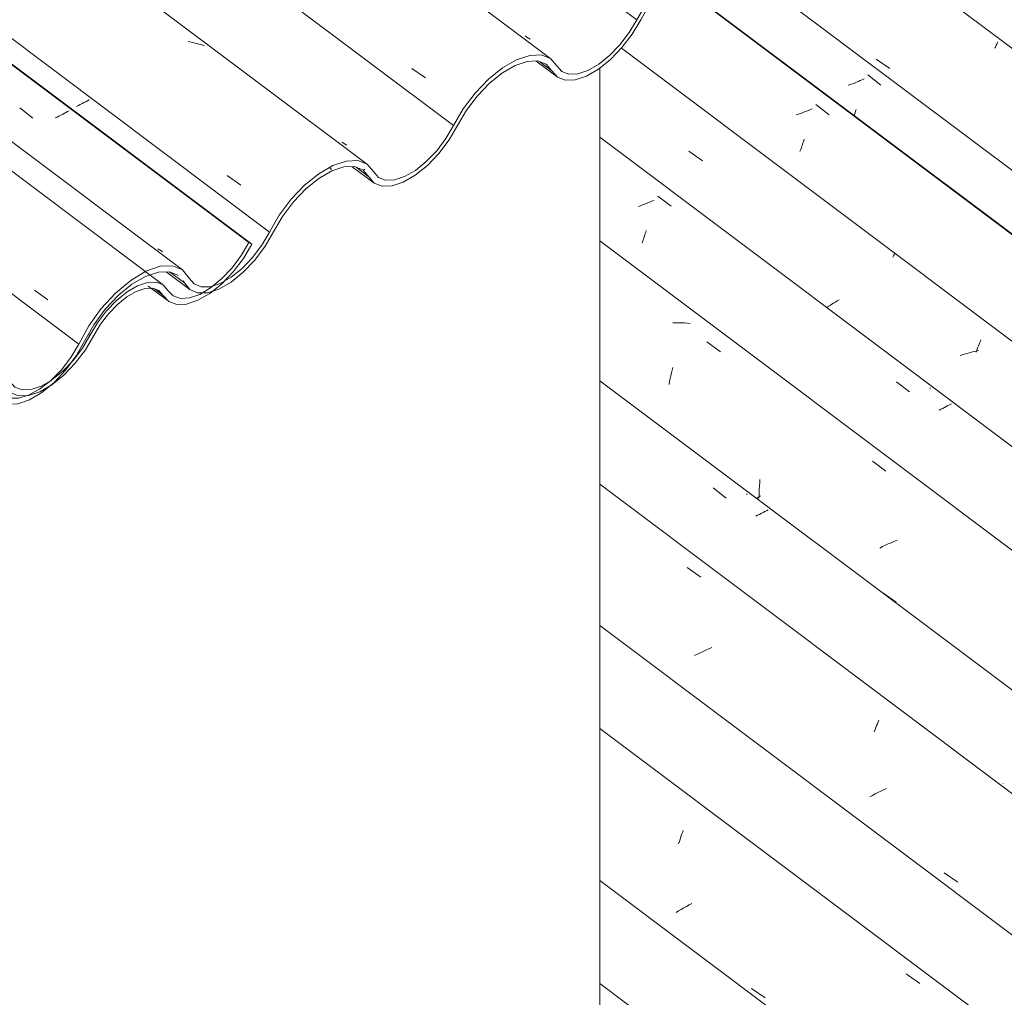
# Model space of a CAD drawing. Header units: metres. Extents: x 6.5 to 21.8, y 0.6 to 11.2.
# Tile 70 of 107: x 13.321 to 14.017, y 6.635 to 7.325. Entities that reach past the tile are written whole.
import ezdxf

# ---------------------------------------------------------------- set-up
doc = ezdxf.new("R2010")
doc.units = ezdxf.units.M
doc.layers.add('A-GLAZ-CWMG', color=7, linetype='Continuous', lineweight=5)
doc.layers.add('I-WALL', color=7, linetype='Continuous', lineweight=5)
pattern_1 = [(35.687, (10.999, 7.97), (0.23241475, 0.22210937), [0.0118, -0.2028, 0.0118, -0.2028, -1.145]), (35.687, (10.999, 7.97), (0.23241475, 0.22210937), [-0.42922, 0.0118, -0.41741, 0.0118, -0.2028, -0.50075]), (35.687, (10.999, 7.97), (0.23241475, 0.22210937), [-1.073, 0.0118, -0.13127, 0.0118, -0.34588]), (137.177, (11.086, 8.06), (-0.1665248, 0.04396), [0.00654, -0.11229, 0.00654, -0.74603]), (137.177, (11.086, 8.06), (-0.1665248, 0.04396), [-0.12536, -0.11229, 0.00654, -0.23112, -0.39609]), (137.177, (11.086, 8.06), (-0.1665248, 0.04396), [-0.47531, 0.00654, -0.11229, 0.00654, -0.27073]), (137.177, (11.086, 8.06), (-0.1665248, 0.04396), [-0.60067, -0.07268, 0.00654, -0.19151]), (247.064, (11.115, 8.191), (-0.06588675, -0.266069), [0.0123, -0.21134, 0.0123, -1.404]), (247.064, (11.115, 8.191), (-0.06588675, -0.266069), [-0.23595, -0.21134, 0.0123, -0.43499, -0.74548]), (247.064, (11.115, 8.191), (-0.06588675, -0.266069), [-0.89458, 0.0123, -0.21134, 0.0123, -0.50954]), (247.064, (11.115, 8.191), (-0.06588675, -0.266069), [-1.131, -0.1368, 0.0123, -0.36044])]

# ---------------------------------------------------------------- blocks, each defined once
blk = doc.blocks.new('FP_63-ISO_02')
at = {"layer": 'A-GLAZ-CWMG', "color": 9, "true_color": 0xc0c0c0}
for p, q in [((13.92025, 7.28611), (13.92951, 7.2789)), ((13.90787, 7.27934), (13.90641, 7.27883)), ((13.90931, 7.27986), (13.90787, 7.27934)), ((13.91074, 7.28039), (13.90931, 7.27986)), ((13.91216, 7.28094), (13.91074, 7.28039)), ((13.91356, 7.28151), (13.91216, 7.28094)), ((13.91494, 7.28209), (13.91356, 7.28151)), ((13.91632, 7.28268), (13.91494, 7.28209)), ((13.91767, 7.28328), (13.91632, 7.28268)), ((13.91057, 7.25746), (13.91083, 7.25823)), ((13.91083, 7.25823), (13.9112, 7.25938)), ((13.9112, 7.25938), (13.91157, 7.26055)), ((13.91157, 7.26055), (13.91194, 7.26175))]:
    blk.add_line(p, q, dxfattribs=at)
blk = doc.blocks.new('FP_64-ISO_02')
at = {"layer": 'A-GLAZ-CWMG'}
blk.add_line((17.0559, 5.02773), (13.73104, 7.52322), dxfattribs=at)
at = {"layer": 'A-GLAZ-CWMG', "color": 9, "true_color": 0xc0c0c0}
for p, q in [((14.01061, 7.30652), (14.01093, 7.3072)), ((14.01093, 7.3072), (14.01123, 7.30784)), ((14.01123, 7.30784), (14.01151, 7.30843)), ((14.01151, 7.30843), (14.01177, 7.30898)), ((14.01177, 7.30898), (14.01201, 7.30949)), ((14.00992, 7.30504), (14.01028, 7.3058)), ((14.01028, 7.3058), (14.01061, 7.30652)), ((13.92625, 7.29738), (13.93579, 7.2906))]:
    blk.add_line(p, q, dxfattribs=at)
blk = doc.blocks.new('Rectangular Mullion - Telha Fibrocimento - Ondulada-1908998-ISO_02')
at = {"layer": 'A-GLAZ-CWMG'}
blk.add_line((16.99501, 4.98733), (13.84113, 7.35449), dxfattribs=at)
for name in ['FP_63-ISO_02', 'FP_64-ISO_02']:
    blk.add_blockref(name, (0, 0), dxfattribs=at)
blk = doc.blocks.new('FP_237-ISO_02')
at = {"layer": 'A-GLAZ-CWMG'}
blk.add_line((15.94736, 4.98107), (13.73104, 6.64454), dxfattribs=at)
blk = doc.blocks.new('FP_239-ISO_02')
at = {"layer": 'A-GLAZ-CWMG'}
blk.add_line((16.08136, 5.06073), (13.73104, 6.82477), dxfattribs=at)
at = {"layer": 'A-GLAZ-CWMG', "color": 9, "true_color": 0xc0c0c0}
for p, q in [((13.78879, 6.74971), (13.78933, 6.75123)), ((13.78933, 6.75123), (13.78987, 6.7527)), ((13.78662, 6.74322), (13.78716, 6.7449)), ((13.78716, 6.7449), (13.78771, 6.74654)), ((13.78771, 6.74654), (13.78825, 6.74814)), ((13.78825, 6.74814), (13.78879, 6.74971)), ((13.78664, 6.69584), (13.78484, 6.69474)), ((13.78846, 6.69694), (13.78664, 6.69584)), ((13.79032, 6.69802), (13.78846, 6.69694)), ((13.7922, 6.69908), (13.79032, 6.69802)), ((13.79411, 6.70013), (13.7922, 6.69908)), ((13.79604, 6.70116), (13.79411, 6.70013)), ((13.94726, 6.65154), (13.95692, 6.64458)), ((13.83814, 6.64117), (13.8477, 6.63451))]:
    blk.add_line(p, q, dxfattribs=at)
blk = doc.blocks.new('FP_240-ISO_02')
at = {"layer": 'A-GLAZ-CWMG', "color": 9, "true_color": 0xc0c0c0}
for p, q in [((13.8858, 6.71054), (13.88579, 6.71064)), ((13.88584, 6.71047), (13.8858, 6.71054))]:
    blk.add_line(p, q, dxfattribs=at)
blk = doc.blocks.new('FP_241-ISO_02')
at = {"layer": 'A-GLAZ-CWMG'}
blk.add_line((16.21192, 5.13513), (13.73104, 6.99716), dxfattribs=at)
at = {"layer": 'A-GLAZ-CWMG', "color": 9, "true_color": 0xc0c0c0}
for p, q in [((13.79261, 6.93841), (13.80225, 6.93145)), ((13.7999, 6.87717), (13.79792, 6.87618)), ((13.80189, 6.87814), (13.7999, 6.87717)), ((13.80391, 6.87909), (13.80189, 6.87814)), ((13.80595, 6.88001), (13.80391, 6.87909)), ((13.80801, 6.8809), (13.80595, 6.88001)), ((13.81008, 6.88176), (13.80801, 6.8809)), ((13.92643, 6.8267), (13.92696, 6.82805)), ((13.92696, 6.82805), (13.92748, 6.82936)), ((13.92748, 6.82936), (13.92799, 6.83062)), ((13.92481, 6.82236), (13.92536, 6.82385)), ((13.92536, 6.82385), (13.9259, 6.8253)), ((13.9259, 6.8253), (13.92643, 6.8267)), ((13.92547, 6.77846), (13.92354, 6.77743)), ((13.92742, 6.77947), (13.92547, 6.77846)), ((13.9294, 6.78046), (13.92742, 6.77947)), ((13.9314, 6.78143), (13.9294, 6.78046)), ((13.93343, 6.78237), (13.9314, 6.78143)), ((13.92354, 6.77743), (13.92164, 6.77638)), ((13.97415, 6.7228), (13.98372, 6.7161))]:
    blk.add_line(p, q, dxfattribs=at)
blk = doc.blocks.new('FP_242-ISO_02')
at = {"layer": 'A-GLAZ-CWMG', "color": 9, "true_color": 0xc0c0c0}
for p, q in [((13.81105, 6.99458), (13.82031, 6.98737)), ((13.83492, 6.98959), (13.83492, 6.99031)), ((13.84243, 6.97517), (13.84111, 6.97454)), ((13.84373, 6.97581), (13.84243, 6.97517)), ((13.84501, 6.97646), (13.84373, 6.97581)), ((13.84626, 6.9771), (13.84501, 6.97646)), ((13.8475, 6.97776), (13.84626, 6.9771)), ((13.84871, 6.97841), (13.8475, 6.97776)), ((13.84989, 6.97907), (13.84871, 6.97841)), ((14.01585, 6.78586), (14.01584, 6.78596)), ((14.01589, 6.78579), (14.01585, 6.78586))]:
    blk.add_line(p, q, dxfattribs=at)
blk = doc.blocks.new('FP_243-ISO_02')
at = {"layer": 'A-GLAZ-CWMG'}
blk.add_line((16.34138, 5.20973), (13.73104, 7.16893), dxfattribs=at)
at = {"layer": 'A-GLAZ-CWMG', "color": 9, "true_color": 0xc0c0c0}
for p, q in [((13.78456, 7.1111), (13.78245, 7.11102)), ((13.78666, 7.11113), (13.78456, 7.1111)), ((13.78874, 7.1111), (13.78666, 7.11113)), ((13.79081, 7.11101), (13.78874, 7.1111)), ((13.79285, 7.11087), (13.79081, 7.11101)), ((13.79489, 7.11068), (13.79285, 7.11087)), ((13.80668, 7.09758), (13.81631, 7.09064)), ((13.78165, 7.07568), (13.78214, 7.07763)), ((13.78214, 7.07763), (13.78264, 7.07955)), ((13.78029, 7.06965), (13.78073, 7.07169)), ((13.78073, 7.07169), (13.78118, 7.0737)), ((13.78118, 7.0737), (13.78165, 7.07568)), ((13.77987, 7.06759), (13.78029, 7.06965)), ((13.92344, 7.01334), (13.93306, 7.00638)), ((13.84359, 6.9937), (13.84373, 6.99594)), ((13.84373, 6.99594), (13.8439, 6.99817)), ((13.8439, 6.99817), (13.8441, 7.00038)), ((13.84297, 6.98805), (13.84159, 6.98708)), ((13.84438, 6.98902), (13.84297, 6.98805)), ((13.84337, 6.98697), (13.84341, 6.98922)), ((13.84341, 6.98922), (13.84348, 6.99146)), ((13.84348, 6.99146), (13.84359, 6.9937)), ((13.93063, 6.95308), (13.92864, 6.9521)), ((13.93265, 6.95403), (13.93063, 6.95308)), ((13.93468, 6.95495), (13.93265, 6.95403)), ((13.93673, 6.95585), (13.93468, 6.95495)), ((13.9388, 6.95672), (13.93673, 6.95585)), ((13.94089, 6.95755), (13.9388, 6.95672)), ((13.93083, 6.92055), (13.94037, 6.91385))]:
    blk.add_line(p, q, dxfattribs=at)
blk = doc.blocks.new('FP_244-ISO_02')
at = {"layer": 'A-GLAZ-CWMG', "color": 9, "true_color": 0xc0c0c0}
for p, q in [((13.76536, 7.19597), (13.76396, 7.1954)), ((13.76674, 7.19654), (13.76536, 7.19597)), ((13.76811, 7.19713), (13.76674, 7.19654)), ((13.76946, 7.19774), (13.76811, 7.19713)), ((13.77201, 7.20057), (13.78128, 7.19336)), ((13.75968, 7.19379), (13.75823, 7.19328)), ((13.76112, 7.19431), (13.75968, 7.19379)), ((13.76255, 7.19485), (13.76112, 7.19431)), ((13.76396, 7.1954), (13.76255, 7.19485)), ((13.76304, 7.17382), (13.76341, 7.17499)), ((13.76341, 7.17499), (13.76378, 7.17619)), ((13.76081, 7.16737), (13.76117, 7.16837)), ((13.76117, 7.16837), (13.76155, 7.1694)), ((13.76155, 7.1694), (13.76192, 7.17046)), ((13.76192, 7.17046), (13.76229, 7.17155)), ((13.76229, 7.17155), (13.76267, 7.17267)), ((13.76267, 7.17267), (13.76304, 7.17382)), ((13.94043, 7.06948), (13.94969, 7.06227)), ((13.96432, 7.0645), (13.96433, 7.06509)), ((13.97181, 7.05007), (13.9705, 7.04944)), ((13.97309, 7.0507), (13.97181, 7.05007)), ((13.97436, 7.05134), (13.97309, 7.0507)), ((13.9756, 7.05198), (13.97436, 7.05134)), ((13.97683, 7.05262), (13.9756, 7.05198)), ((13.97803, 7.05327), (13.97683, 7.05262)), ((13.97921, 7.05392), (13.97803, 7.05327))]:
    blk.add_line(p, q, dxfattribs=at)
blk = doc.blocks.new('FP_245-ISO_02')
at = {"layer": 'A-GLAZ-CWMG'}
blk.add_line((16.45395, 5.27285), (13.74634, 7.30506), dxfattribs=at)
at = {"layer": 'A-GLAZ-CWMG', "color": 9, "true_color": 0xc0c0c0}
for p, q in [((13.79394, 7.23231), (13.80347, 7.22542)), ((13.93781, 7.15736), (13.93806, 7.15787)), ((13.93806, 7.15787), (13.93829, 7.15833)), ((13.93829, 7.15833), (13.9385, 7.15875)), ((13.9385, 7.15875), (13.93869, 7.15913)), ((13.93869, 7.15913), (13.93886, 7.15948)), ((13.93886, 7.15948), (13.939, 7.15978)), ((13.939, 7.15978), (13.93912, 7.16004)), ((13.93912, 7.16004), (13.93922, 7.16027)), ((13.89868, 7.12657), (13.89737, 7.12578)), ((13.90002, 7.12735), (13.89868, 7.12657)), ((13.89235, 7.12256), (13.89115, 7.12175)), ((13.89356, 7.12337), (13.89235, 7.12256)), ((13.89481, 7.12418), (13.89356, 7.12337)), ((13.89608, 7.12498), (13.89481, 7.12418)), ((13.89737, 7.12578), (13.89608, 7.12498)), ((13.9997, 7.09811), (14.00012, 7.0991)), ((13.99669, 7.09027), (13.99712, 7.09149)), ((13.99835, 7.09152), (13.99672, 7.09119)), ((13.99712, 7.09149), (13.99756, 7.09268)), ((13.99756, 7.09268), (13.99799, 7.09383)), ((13.99799, 7.09383), (13.99843, 7.09495)), ((13.99843, 7.09495), (13.99886, 7.09604)), ((13.99886, 7.09604), (13.99928, 7.09709)), ((13.99928, 7.09709), (13.9997, 7.09811)), ((13.98701, 7.08853), (13.98541, 7.08799)), ((13.98862, 7.08905), (13.98701, 7.08853)), ((13.99023, 7.08954), (13.98862, 7.08905)), ((13.99185, 7.08999), (13.99023, 7.08954)), ((13.99347, 7.09042), (13.99185, 7.08999)), ((13.9951, 7.09082), (13.99347, 7.09042)), ((13.99672, 7.09119), (13.9951, 7.09082))]:
    blk.add_line(p, q, dxfattribs=at)
blk = doc.blocks.new('FP_246-ISO_02')
at = {"layer": 'A-GLAZ-CWMG', "color": 9, "true_color": 0xc0c0c0}
for p, q in [((13.8836, 7.26514), (13.89287, 7.25793)), ((13.87124, 7.25836), (13.86979, 7.25786)), ((13.87268, 7.25888), (13.87124, 7.25836)), ((13.87411, 7.25942), (13.87268, 7.25888)), ((13.87553, 7.25997), (13.87411, 7.25942)), ((13.87693, 7.26054), (13.87553, 7.25997)), ((13.87831, 7.26111), (13.87693, 7.26054)), ((13.87968, 7.2617), (13.87831, 7.26111)), ((13.88103, 7.2623), (13.87968, 7.2617)), ((13.87421, 7.23726), (13.87459, 7.23841)), ((13.87459, 7.23841), (13.87496, 7.23958)), ((13.87496, 7.23958), (13.87533, 7.24078)), ((13.87235, 7.23196), (13.87272, 7.23296)), ((13.87272, 7.23296), (13.87309, 7.23399)), ((13.87309, 7.23399), (13.87346, 7.23505)), ((13.87346, 7.23505), (13.87384, 7.23614)), ((13.87384, 7.23614), (13.87421, 7.23726))]:
    blk.add_line(p, q, dxfattribs=at)
blk = doc.blocks.new('Rectangular Mullion - Telha Fibrocimento - Ondulada-1908999-ISO_02')
at = {"layer": 'A-GLAZ-CWMG'}
for p, q in [((16.51409, 5.30298), (13.78341, 7.3525)), ((16.5163, 5.30171), (13.78371, 7.35267)), ((16.40198, 5.23743), (13.73104, 7.24212)), ((16.27262, 5.16266), (13.73104, 7.07025)), ((16.14257, 5.08739), (13.73104, 6.89737)), ((13.94853, 6.55413), (13.73104, 6.71736))]:
    blk.add_line(p, q, dxfattribs=at)
for name in ['FP_245-ISO_02', 'FP_246-ISO_02', 'FP_244-ISO_02', 'FP_243-ISO_02', 'FP_241-ISO_02', 'FP_242-ISO_02', 'FP_239-ISO_02', 'FP_240-ISO_02', 'FP_237-ISO_02']:
    blk.add_blockref(name, (0, 0), dxfattribs=at)
blk = doc.blocks.new('FP_303-ISO_02')
at = {"layer": 'A-GLAZ-CWMG'}
blk.add_line((13.42297, 7.13766), (12.00705, 8.20039), dxfattribs=at)
blk = doc.blocks.new('FP_304-ISO_02')
at = {"layer": 'A-GLAZ-CWMG', "color": 9, "true_color": 0xc0c0c0}
for p, q in [((13.32151, 7.26279), (13.33075, 7.2556)), ((13.35162, 7.25829), (13.35038, 7.25765)), ((13.35285, 7.25893), (13.35162, 7.25829)), ((13.35405, 7.25958), (13.35285, 7.25893)), ((13.35523, 7.26022), (13.35405, 7.25958)), ((13.35638, 7.26087), (13.35523, 7.26022)), ((13.34783, 7.2564), (13.34653, 7.25578)), ((13.34912, 7.25702), (13.34783, 7.2564)), ((13.35038, 7.25765), (13.34912, 7.25702))]:
    blk.add_line(p, q, dxfattribs=at)
blk = doc.blocks.new('FP_305-ISO_02')
at = {"layer": 'A-GLAZ-CWMG'}
blk.add_line((13.41218, 7.13698), (13.42613, 7.12651), dxfattribs=at)
blk = doc.blocks.new('Rectangular Mullion - Telha Fibrocimento - Ondulada-V289-ISO_02')
at = {"layer": 'A-GLAZ-CWMG', "true_color": 0xc0c0c0}
h = blk.add_hatch(dxfattribs=at)
h.set_pattern_fill('FP_19', color=9, style=0, pattern_type=2)
h.set_pattern_definition(pattern_1)
h.paths.add_polyline_path([(12.70041, 6.69585), (12.71119, 6.70374), (12.72066, 6.71322), (12.72851, 6.72338), (12.74113, 6.74346), (12.75042, 6.75417), (12.75756, 6.76068), (12.76546, 6.76616), (12.77472, 6.77002), (12.78108, 6.77107), (12.78761, 6.76937), (12.79644, 6.76169), (12.80313, 6.76023), (12.81259, 6.7622), (12.82101, 6.76618), (12.8313, 6.77378), (12.84064, 6.7831), (12.84825, 6.7928), (12.86317, 6.81605), (12.86248, 6.81636), (12.87088, 6.82749), (12.87813, 6.83557), (12.86799, 6.82588), (12.85885, 6.8145), (12.8437, 6.79062), (12.83637, 6.78201), (12.82732, 6.77394), (12.81889, 6.76852), (12.81127, 6.76546), (12.80519, 6.76448), (12.79792, 6.76589), (12.79435, 6.77005), (12.78991, 6.77386), (12.78305, 6.77531), (12.77472, 6.77385), (12.76383, 6.76843), (12.75366, 6.76068), (12.74524, 6.75227), (12.73626, 6.74047), (12.72314, 6.7201), (12.71563, 6.71142), (12.70688, 6.70374), (12.70092, 6.69946), (12.70047, 6.69629)])
h.paths.add_polyline_path([(12.8709, 6.82746), (12.87576, 6.8301), (12.87624, 6.83121), (12.87088, 6.82749)])
h.paths.add_polyline_path([(12.92678, 6.83067), (12.9344, 6.83114), (12.94399, 6.8349), (12.95086, 6.83897), (12.9612, 6.84788), (12.966, 6.85301), (12.96576, 6.85405), (12.96675, 6.85508), (12.96877, 6.85718), (12.96839, 6.85572), (12.97581, 6.86612), (12.98927, 6.88915), (12.99727, 6.89948), (13.00697, 6.90921), (13.01618, 6.91632), (13.02559, 6.92144), (13.0345, 6.924), (13.04157, 6.92397), (13.04757, 6.92129), (13.05542, 6.91166), (13.06105, 6.90933), (13.06434, 6.9094), (13.06887, 6.91166), (13.06796, 6.90947), (13.0779, 6.91319), (13.08671, 6.91875), (13.08654, 6.91918), (13.08699, 6.92235), (13.08242, 6.91918), (13.07597, 6.91572), (13.06905, 6.91367), (13.06244, 6.91397), (13.05789, 6.91632), (13.05028, 6.92562), (13.04329, 6.92844), (13.03384, 6.92786), (13.02261, 6.92351), (13.01214, 6.91687), (13.00163, 6.90774), (12.99261, 6.89784), (12.9841, 6.88598), (12.97153, 6.86382), (12.96377, 6.85405), (12.95565, 6.84617), (12.94902, 6.84109), (12.94161, 6.83703), (12.93395, 6.83491), (12.92816, 6.83502), (12.92326, 6.83738), (12.91832, 6.84348), (12.91489, 6.84685), (12.90744, 6.84873), (12.8991, 6.84706), (12.89808, 6.84685), (12.89864, 6.84741), (12.89018, 6.84362), (12.88983, 6.84163), (12.88489, 6.83764), (12.88676, 6.84031), (12.88036, 6.83713), (12.88104, 6.83617), (12.88377, 6.83674), (12.88526, 6.83738), (12.89354, 6.84186), (12.90075, 6.84416), (12.90848, 6.84396), (12.91338, 6.84184), (12.92104, 6.83289), (12.9251, 6.83132)])
h.paths.add_polyline_path([(13.08806, 6.92322), (13.09757, 6.93041), (13.1041, 6.93673), (13.11029, 6.94506), (13.12244, 6.96537), (13.13036, 6.97541), (13.13863, 6.98376), (13.14905, 6.99159), (13.15649, 6.99569), (13.16584, 6.99831), (13.17243, 6.9982), (13.17793, 6.99583), (13.18406, 6.98871), (13.1868, 6.98836), (13.19132, 6.98736), (13.19866, 6.98902), (13.19316, 6.98905), (13.18815, 6.99142), (13.18059, 7.00019), (13.17287, 7.0027), (13.16517, 7.00222), (13.15558, 6.99878), (13.14475, 6.99208), (13.1341, 6.98289), (13.12565, 6.97366), (13.11718, 6.96184), (13.10549, 6.94201), (13.09705, 6.93156), (13.09174, 6.92617), (13.08827, 6.92338)])
h.paths.add_polyline_path([(13.19812, 6.98485), (13.19866, 6.985), (13.20809, 6.9886), (13.21634, 6.99374), (13.22493, 7.00106), (13.23323, 7.01026), (13.24017, 7.02006), (13.25156, 7.03925), (13.26097, 7.05103), (13.26983, 7.05964), (13.2667, 7.05899), (13.26672, 7.06023), (13.2695, 7.06167), (13.27283, 7.06321), (13.27095, 7.06054), (13.27618, 7.06476), (13.27647, 7.06662), (13.28415, 7.06975), (13.2848, 7.06975), (13.28735, 7.0707), (13.29368, 7.07281), (13.30106, 7.0731), (13.30745, 7.07032), (13.31561, 7.06147), (13.32064, 7.05952), (13.32767, 7.05993), (13.33687, 7.0653), (13.34324, 7.07026), (13.33544, 7.06602), (13.32938, 7.06399), (13.32204, 7.06416), (13.31744, 7.06638), (13.30933, 7.07508), (13.30258, 7.0773), (13.29485, 7.07685), (13.28433, 7.07288), (13.27395, 7.06634), (13.26404, 7.0578), (13.25479, 7.04753), (13.24854, 7.03925), (13.24896, 7.03859), (13.24491, 7.03285), (13.23274, 7.01336), (13.22244, 7.00147), (13.21377, 6.99377), (13.20617, 6.9885), (13.19812, 6.98485)])
h.paths.add_polyline_path([(13.25697, 7.05036), (13.25694, 7.05039), (13.26205, 7.05351), (13.26183, 7.053), (13.25698, 7.05036)])
h.paths.add_polyline_path([(13.34233, 7.06632), (13.34622, 7.06907), (13.35381, 7.07546), (13.36214, 7.08454), (13.36985, 7.09544), (13.37939, 7.1113), (13.38601, 7.11951), (13.39188, 7.12527), (13.39935, 7.13076), (13.40463, 7.13359), (13.41087, 7.13538), (13.41585, 7.13534), (13.4197, 7.13386), (13.42672, 7.1261), (13.43232, 7.12406), (13.43927, 7.12437), (13.44851, 7.12781), (13.45764, 7.13354), (13.45403, 7.13237), (13.45516, 7.13511), (13.44716, 7.1307), (13.44125, 7.12864), (13.43385, 7.12864), (13.42971, 7.13011), (13.42141, 7.13837), (13.41686, 7.13975), (13.4105, 7.13918), (13.4033, 7.13645), (13.39617, 7.13211), (13.38835, 7.1255), (13.3813, 7.1178), (13.37491, 7.10888), (13.36396, 7.09092), (13.35414, 7.07842), (13.35483, 7.08008), (13.35182, 7.07695), (13.35182, 7.07565), (13.34332, 7.06713), (13.3424, 7.06638)])
h.paths.add_polyline_path([(13.45823, 7.13738), (13.46403, 7.13953), (13.46592, 7.14062), (13.47426, 7.14983), (13.48058, 7.15857), (13.48532, 7.16652), (13.48312, 7.16779), (13.47608, 7.15626), (13.46865, 7.14703), (13.46147, 7.14003), (13.46011, 7.13892)])
at = {"layer": 'A-GLAZ-CWMG'}
for p, q in [((13.48312, 7.16779), (12.06373, 8.23312)), ((13.48532, 7.16652), (12.06402, 8.23329)), ((13.48532, 7.16652), (13.48312, 7.16779)), ((13.42275, 7.13039), (13.41646, 7.13511)), ((13.371, 7.10224), (13.36985, 7.10311))]:
    blk.add_line(p, q, dxfattribs=at)
for points in [[(13.48312, 7.16779, 0), (13.4778, 7.15857, 0), (13.4713, 7.14983, 0), (13.46397, 7.14208, 0), (13.45623, 7.13574, 0), (13.44851, 7.13117, 0), (13.44125, 7.12864, 0), (13.43486, 7.12828, 0), (13.42971, 7.13011, 0), (13.42607, 7.13403, 0)], [(13.42275, 7.13039, 0), (13.42672, 7.1261, 0), (13.43232, 7.12406, 0), (13.43927, 7.12437, 0), (13.44716, 7.12703, 0), (13.45557, 7.13189, 0), (13.46405, 7.13868, 0), (13.47212, 7.14703, 0), (13.47934, 7.15648, 0), (13.48532, 7.16652, 0)], [(13.42607, 7.13403, 0), (13.42263, 7.13791, 0), (13.41771, 7.13978, 0), (13.4116, 7.13955, 0), (13.40463, 7.13722, 0), (13.3972, 7.13293, 0), (13.38971, 7.12691, 0), (13.38259, 7.11951, 0), (13.37624, 7.11113, 0), (13.371, 7.10224, 0)], [(13.3738, 7.10213, 0), (13.37844, 7.11004, 0), (13.38409, 7.1175, 0), (13.39042, 7.1241, 0), (13.39709, 7.12946, 0), (13.4037, 7.13328, 0), (13.4099, 7.13534, 0), (13.41534, 7.13554, 0), (13.4197, 7.13386, 0), (13.42275, 7.13039, 0)], [(13.31117, 7.0661, 0), (13.31507, 7.06167, 0), (13.32064, 7.05952, 0), (13.32759, 7.05977, 0), (13.33551, 7.06239, 0), (13.34397, 7.06726, 0), (13.35249, 7.07409, 0), (13.36059, 7.0825, 0), (13.36783, 7.09203, 0), (13.3738, 7.10213, 0)], [(13.371, 7.10224, 0), (13.36564, 7.09313, 0), (13.35912, 7.08454, 0), (13.35182, 7.07695, 0), (13.34415, 7.07078, 0), (13.34332, 7.07022, 0)], [(13.34328, 7.07019, 0), (13.33652, 7.06638, 0), (13.32938, 7.06399, 0), (13.32311, 7.06375, 0), (13.31807, 7.06567, 0), (13.31454, 7.06964, 0)]]:
    blk.add_polyline3d(points, dxfattribs=at)
for name in ['FP_303-ISO_02', 'FP_304-ISO_02', 'FP_305-ISO_02']:
    blk.add_blockref(name, (0, 0), dxfattribs=at)
blk = doc.blocks.new('FP_309-ISO_02')
at = {"layer": 'A-GLAZ-CWMG'}
blk.add_line((13.4249, 7.147), (13.44147, 7.13457), dxfattribs=at)
blk = doc.blocks.new('FP_316-ISO_02')
at = {"layer": 'A-GLAZ-CWMG'}
blk.add_line((13.43645, 7.14843), (12.02318, 8.20918), dxfattribs=at)
at = {"layer": 'A-GLAZ-CWMG', "color": 9, "true_color": 0xc0c0c0}
blk.add_line((13.33173, 7.13404), (13.34132, 7.12736), dxfattribs=at)
blk = doc.blocks.new('FP_317-ISO_02')
at = {"layer": 'A-GLAZ-CWMG', "color": 9, "true_color": 0xc0c0c0}
for p, q in [((13.36418, 7.26522), (13.36285, 7.26457)), ((13.36548, 7.26588), (13.36418, 7.26522)), ((13.36676, 7.26655), (13.36548, 7.26588)), ((13.36802, 7.26722), (13.36676, 7.26655)), ((13.36926, 7.26789), (13.36802, 7.26722)), ((13.37047, 7.26856), (13.36926, 7.26789)), ((13.36285, 7.26457), (13.36151, 7.26392)), ((13.42008, 7.16265), (13.41895, 7.16345)), ((13.42122, 7.16188), (13.42008, 7.16265)), ((13.4224, 7.16115), (13.42122, 7.16188))]:
    blk.add_line(p, q, dxfattribs=at)
blk = doc.blocks.new('FP_318-ISO_02')
at = {"layer": 'A-GLAZ-CWMG'}
blk.add_line((13.56701, 7.22283), (12.1526, 8.28443), dxfattribs=at)
at = {"layer": 'A-GLAZ-CWMG', "color": 9, "true_color": 0xc0c0c0}
for p, q in [((13.44237, 7.30927), (13.4404, 7.30962)), ((13.44431, 7.30887), (13.44237, 7.30927)), ((13.44624, 7.30842), (13.44431, 7.30887)), ((13.44813, 7.3079), (13.44624, 7.30842)), ((13.45, 7.30733), (13.44813, 7.3079)), ((13.45184, 7.30671), (13.45, 7.30733)), ((13.46788, 7.21501), (13.47747, 7.20829))]:
    blk.add_line(p, q, dxfattribs=at)
blk = doc.blocks.new('FP_319-ISO_02')
at = {"layer": 'A-GLAZ-CWMG', "color": 9, "true_color": 0xc0c0c0}
for p, q in [((13.55012, 7.23797), (13.549, 7.23877)), ((13.55128, 7.2372), (13.55012, 7.23797)), ((13.55245, 7.23647), (13.55128, 7.2372))]:
    blk.add_line(p, q, dxfattribs=at)
blk = doc.blocks.new('FP_320-ISO_02')
at = {"layer": 'A-GLAZ-CWMG'}
blk.add_line((13.69647, 7.29743), (12.28195, 8.35911), dxfattribs=at)
at = {"layer": 'A-GLAZ-CWMG', "color": 9, "true_color": 0xc0c0c0}
blk.add_line((13.59836, 7.29077), (13.60794, 7.28404), dxfattribs=at)
blk = doc.blocks.new('FP_321-ISO_02')
at = {"layer": 'A-GLAZ-CWMG', "color": 9, "true_color": 0xc0c0c0}
for p, q in [((13.67946, 7.31286), (13.67833, 7.31366)), ((13.68061, 7.3121), (13.67946, 7.31286)), ((13.68179, 7.31137), (13.68061, 7.3121))]:
    blk.add_line(p, q, dxfattribs=at)
blk = doc.blocks.new('FP_325-ISO_02')
at = {"layer": 'A-GLAZ-CWMG'}
blk.add_line((13.68596, 7.29595), (13.70078, 7.28483), dxfattribs=at)
blk = doc.blocks.new('FP_326-ISO_02')
at = {"layer": 'A-GLAZ-CWMG'}
blk.add_line((13.55625, 7.22135), (13.57149, 7.20991), dxfattribs=at)
blk = doc.blocks.new('Rectangular Mullion - Telha Fibrocimento - Ondulada-V308-ISO_02')
at = {"layer": 'A-GLAZ-CWMG', "true_color": 0xc0c0c0}
h = blk.add_hatch(dxfattribs=at)
h.set_pattern_fill('FP_19', color=9, style=0, pattern_type=2)
h.set_pattern_definition(pattern_1)
h.paths.add_polyline_path([(13.08648, 6.91875), (13.09809, 6.92744), (13.10673, 6.93611), (13.11528, 6.94743), (13.1272, 6.96635), (13.13648, 6.97706), (13.14284, 6.98303), (13.15152, 6.98905), (13.16078, 6.99292), (13.16715, 6.99397), (13.17367, 6.99227), (13.18251, 6.98459), (13.1892, 6.98313), (13.19866, 6.98509), (13.20707, 6.98908), (13.21647, 6.99583), (13.22671, 7.006), (13.23497, 7.01672), (13.24924, 7.03895), (13.24854, 7.03925), (13.25694, 7.05039), (13.2642, 7.05847), (13.25257, 7.04692), (13.24491, 7.0374), (13.22977, 7.01352), (13.22099, 7.00353), (13.21338, 6.99684), (13.20496, 6.99142), (13.19733, 6.98836), (13.19125, 6.98738), (13.18399, 6.98879), (13.18042, 6.99294), (13.17598, 6.99676), (13.16912, 6.9982), (13.15923, 6.99603), (13.1499, 6.99133), (13.14162, 6.98539), (13.1313, 6.97516), (13.12231, 6.96335), (13.10921, 6.943), (13.1017, 6.93431), (13.09295, 6.92664), (13.08699, 6.92235), (13.08654, 6.91918)])
h.paths.add_polyline_path([(13.25697, 7.05036), (13.26205, 7.05351), (13.26176, 7.05373), (13.25694, 7.05039)])
h.paths.add_polyline_path([(13.31284, 7.05357), (13.32046, 7.05403), (13.33006, 7.0578), (13.33907, 7.06363), (13.34727, 7.07078), (13.35207, 7.07591), (13.35182, 7.07695), (13.35281, 7.07798), (13.35483, 7.08008), (13.35445, 7.07861), (13.36245, 7.09003), (13.37546, 7.11221), (13.38259, 7.12158), (13.39303, 7.13211), (13.40225, 7.13922), (13.41166, 7.14434), (13.42057, 7.1469), (13.42764, 7.14686), (13.43342, 7.14446), (13.44149, 7.13455), (13.44712, 7.13223), (13.4504, 7.13229), (13.45493, 7.13455), (13.45403, 7.13237), (13.46397, 7.13608), (13.47212, 7.14111), (13.48155, 7.14926), (13.48895, 7.15744), (13.49599, 7.16733), (13.50757, 7.18702), (13.517, 7.19891), (13.5247, 7.20665), (13.53512, 7.21448), (13.54256, 7.21858), (13.5519, 7.2212), (13.55837, 7.22115), (13.56372, 7.21904), (13.57174, 7.20972), (13.57732, 7.20752), (13.58428, 7.20774), (13.59314, 7.2109), (13.60136, 7.21579), (13.61117, 7.22414), (13.61971, 7.2337), (13.62557, 7.24183), (13.63763, 7.26215), (13.64642, 7.27328), (13.6546, 7.28148), (13.66458, 7.289), (13.67223, 7.2932), (13.67971, 7.29571), (13.68787, 7.29571), (13.69308, 7.29372), (13.70113, 7.28457), (13.70671, 7.28242), (13.71365, 7.28266), (13.72357, 7.28644), (13.73201, 7.29174), (13.73987, 7.29836), (13.74865, 7.30802), (13.75455, 7.31603), (13.76675, 7.3359), (13.77208, 7.3424), (13.77898, 7.34899), (13.78511, 7.35348), (13.7907, 7.35648), (13.79721, 7.35829), (13.80192, 7.35824), (13.80577, 7.35676), (13.81278, 7.34899), (13.81839, 7.34695), (13.82588, 7.34745), (13.83458, 7.35071), (13.84229, 7.35531), (13.85198, 7.36351), (13.86063, 7.37312), (13.86665, 7.38146), (13.87139, 7.38942), (13.86918, 7.39068), (13.86231, 7.37938), (13.85471, 7.36992), (13.84962, 7.36464), (13.84164, 7.35825), (13.83277, 7.35344), (13.82586, 7.35145), (13.81984, 7.35156), (13.81577, 7.353), (13.80748, 7.36127), (13.80292, 7.36265), (13.79693, 7.3622), (13.78977, 7.35958), (13.78108, 7.35407), (13.77493, 7.34892), (13.76866, 7.3424), (13.7623, 7.33402), (13.74991, 7.31366), (13.74284, 7.30499), (13.73619, 7.29848), (13.72816, 7.29249), (13.72065, 7.28863), (13.71544, 7.28689), (13.70855, 7.28689), (13.70351, 7.28927), (13.69608, 7.29772), (13.68865, 7.30019), (13.68092, 7.29974), (13.67223, 7.29684), (13.66006, 7.28927), (13.65244, 7.28313), (13.64071, 7.27023), (13.63403, 7.26116), (13.62144, 7.23999), (13.61583, 7.23256), (13.60851, 7.22492), (13.59891, 7.21764), (13.59223, 7.21402), (13.58597, 7.21195), (13.57923, 7.21195), (13.5743, 7.21422), (13.56665, 7.22309), (13.55894, 7.2256), (13.55072, 7.22494), (13.54256, 7.2222), (13.53258, 7.21641), (13.52255, 7.20829), (13.51098, 7.19557), (13.50413, 7.18626), (13.49219, 7.16575), (13.48312, 7.15446), (13.4778, 7.14906), (13.46848, 7.14208), (13.46204, 7.13862), (13.45438, 7.13655), (13.44851, 7.13687), (13.44395, 7.13922), (13.43634, 7.14852), (13.42936, 7.15133), (13.4199, 7.15076), (13.4088, 7.14648), (13.39913, 7.14053), (13.38905, 7.13211), (13.37823, 7.12011), (13.36855, 7.1059), (13.3576, 7.08672), (13.3493, 7.0764), (13.34172, 7.06907), (13.33465, 7.06375), (13.32767, 7.05993), (13.32002, 7.0578), (13.31423, 7.05791), (13.30933, 7.06027), (13.30438, 7.06638), (13.30096, 7.06975), (13.2935, 7.07162), (13.28516, 7.06996), (13.28415, 7.06975), (13.28471, 7.0703), (13.27623, 7.0661), (13.2759, 7.06453), (13.27175, 7.06167), (13.27283, 7.06321), (13.26643, 7.06003), (13.26711, 7.05907), (13.26983, 7.05964), (13.27132, 7.06027), (13.27961, 7.06476), (13.28681, 7.06705), (13.29455, 7.06686), (13.29992, 7.06418), (13.30711, 7.05578), (13.31204, 7.05388)])
at = {"layer": 'A-GLAZ-CWMG'}
for p, q in [((13.75707, 7.32514), (12.33707, 8.39093)), ((13.62771, 7.25036), (12.20764, 8.3162)), ((13.49766, 7.1751), (12.07745, 8.24104)), ((13.36317, 7.09603), (11.94189, 8.16277)), ((13.69723, 7.289), (13.68874, 7.29538)), ((13.56787, 7.21422), (13.55895, 7.22092)), ((13.43769, 7.13922), (13.42716, 7.14712)), ((13.43681, 7.14078), (13.43769, 7.13922))]:
    blk.add_line(p, q, dxfattribs=at)
for points in [[(13.81213, 7.35693, 0), (13.80869, 7.3608, 0), (13.80378, 7.36268, 0), (13.79767, 7.36245, 0), (13.7907, 7.36012, 0), (13.78326, 7.35582, 0), (13.77578, 7.34981, 0), (13.76866, 7.3424, 0), (13.7623, 7.33402, 0), (13.75707, 7.32514, 0)], [(13.75987, 7.32503, 0), (13.76451, 7.33294, 0), (13.77016, 7.3404, 0), (13.77649, 7.34699, 0), (13.78315, 7.35235, 0), (13.78977, 7.35617, 0), (13.79597, 7.35824, 0), (13.8014, 7.35844, 0), (13.80577, 7.35676, 0), (13.80881, 7.35329, 0)], [(13.69723, 7.289, 0), (13.70113, 7.28457, 0), (13.70671, 7.28242, 0), (13.71365, 7.28266, 0), (13.72157, 7.28529, 0), (13.73003, 7.29015, 0), (13.73855, 7.29698, 0), (13.74666, 7.3054, 0), (13.7539, 7.31492, 0), (13.75987, 7.32503, 0)], [(13.75707, 7.32514, 0), (13.7517, 7.31603, 0), (13.74519, 7.30744, 0), (13.73789, 7.29984, 0), (13.73021, 7.29367, 0), (13.72259, 7.28927, 0), (13.71544, 7.28689, 0), (13.70918, 7.28664, 0), (13.70414, 7.28856, 0), (13.70061, 7.29254, 0)], [(13.70061, 7.29254, 0), (13.69608, 7.29772, 0), (13.68958, 7.30023, 0), (13.68148, 7.29993, 0), (13.67223, 7.29684, 0), (13.66237, 7.29113, 0), (13.65244, 7.28313, 0), (13.64301, 7.27328, 0), (13.63461, 7.26215, 0), (13.62771, 7.25036, 0)], [(13.63057, 7.25038, 0), (13.63688, 7.26116, 0), (13.64456, 7.27133, 0), (13.65317, 7.28033, 0), (13.66225, 7.28765, 0), (13.67126, 7.29287, 0), (13.67971, 7.29571, 0), (13.68712, 7.29599, 0), (13.69308, 7.29372, 0), (13.69723, 7.289, 0)], [(13.56787, 7.21422, 0), (13.57174, 7.20972, 0), (13.57732, 7.20752, 0), (13.58428, 7.20774, 0), (13.59223, 7.21038, 0), (13.60072, 7.21528, 0), (13.60928, 7.22216, 0), (13.6174, 7.23064, 0), (13.62464, 7.24023, 0), (13.63057, 7.25038, 0)], [(13.62771, 7.25036, 0), (13.62236, 7.2412, 0), (13.61583, 7.23256, 0), (13.60851, 7.22492, 0), (13.6008, 7.21872, 0), (13.59314, 7.21432, 0), (13.58597, 7.21195, 0), (13.57971, 7.21176, 0), (13.57469, 7.21376, 0), (13.57121, 7.21783, 0)], [(13.57121, 7.21783, 0), (13.56665, 7.22309, 0), (13.56009, 7.22564, 0), (13.5519, 7.22534, 0), (13.54256, 7.2222, 0), (13.53258, 7.21641, 0), (13.52255, 7.20829, 0), (13.51303, 7.1983, 0), (13.50458, 7.18702, 0), (13.49766, 7.1751, 0)], [(13.50064, 7.17537, 0), (13.507, 7.18626, 0), (13.51475, 7.19655, 0), (13.52346, 7.20565, 0), (13.53263, 7.21304, 0), (13.54174, 7.21831, 0), (13.55027, 7.22115, 0), (13.55774, 7.2214, 0), (13.56372, 7.21904, 0), (13.56787, 7.21422, 0)], [(13.43769, 7.13922, 0), (13.44149, 7.13455, 0), (13.44704, 7.13222, 0), (13.45403, 7.13237, 0), (13.46204, 7.13497, 0), (13.4706, 7.13989, 0), (13.47924, 7.14684, 0), (13.48743, 7.15541, 0), (13.4947, 7.16511, 0), (13.50064, 7.17537, 0)], [(13.49766, 7.1751, 0), (13.4923, 7.16589, 0), (13.48575, 7.15721, 0), (13.47839, 7.14953, 0), (13.47064, 7.14332, 0), (13.46296, 7.13892, 0), (13.45577, 7.13658, 0), (13.44951, 7.13645, 0), (13.44452, 7.13853, 0), (13.44109, 7.1427, 0)], [(13.44109, 7.1427, 0), (13.43634, 7.14852, 0), (13.42936, 7.15133, 0), (13.42057, 7.15099, 0), (13.4105, 7.14749, 0), (13.39978, 7.14107, 0), (13.38905, 7.13211, 0), (13.37897, 7.12115, 0), (13.37017, 7.10888, 0), (13.36317, 7.09603, 0)], [(13.36708, 7.09825, 0), (13.37366, 7.10979, 0), (13.38178, 7.12073, 0), (13.39096, 7.13042, 0), (13.40065, 7.13829, 0), (13.41028, 7.14388, 0), (13.4193, 7.14686, 0), (13.42716, 7.14706, 0), (13.43342, 7.14446, 0)], [(13.30314, 7.0604, 0), (13.30711, 7.05578, 0), (13.31284, 7.05357, 0), (13.32002, 7.05388, 0), (13.3282, 7.0567, 0), (13.33693, 7.06186, 0), (13.34567, 7.06907, 0), (13.35392, 7.07789, 0), (13.3612, 7.08781, 0), (13.36708, 7.09825, 0)], [(13.36317, 7.09603, 0), (13.3576, 7.08672, 0), (13.35085, 7.07798, 0), (13.34332, 7.07032, 0)], [(13.34324, 7.07025, 0), (13.33544, 7.06418, 0), (13.32767, 7.05993, 0), (13.32046, 7.0578, 0), (13.31423, 7.05791, 0), (13.30933, 7.06027, 0), (13.30605, 7.06474, 0)]]:
    blk.add_polyline3d(points, dxfattribs=at)
for name in ['FP_320-ISO_02', 'FP_321-ISO_02', 'FP_318-ISO_02', 'FP_319-ISO_02', 'FP_316-ISO_02', 'FP_317-ISO_02', 'FP_325-ISO_02', 'FP_326-ISO_02', 'FP_309-ISO_02']:
    blk.add_blockref(name, (0, 0), dxfattribs=at)

msp = doc.modelspace()

# ---------------------------------------------------------------- linework, layer by layer
at = {"layer": 'I-WALL'}
msp.add_line((13.73104, 7.29097), (13.73104, 6.50745), dxfattribs=at)

# ---------------------------------------------------------------- block references
at = {"layer": 'A-GLAZ-CWMG'}
for name in ['Rectangular Mullion - Telha Fibrocimento - Ondulada-1908998-ISO_02', 'Rectangular Mullion - Telha Fibrocimento - Ondulada-V308-ISO_02', 'Rectangular Mullion - Telha Fibrocimento - Ondulada-V289-ISO_02', 'Rectangular Mullion - Telha Fibrocimento - Ondulada-1908999-ISO_02']:
    msp.add_blockref(name, (0, 0), dxfattribs=at)

doc.saveas('drawing.dxf')
